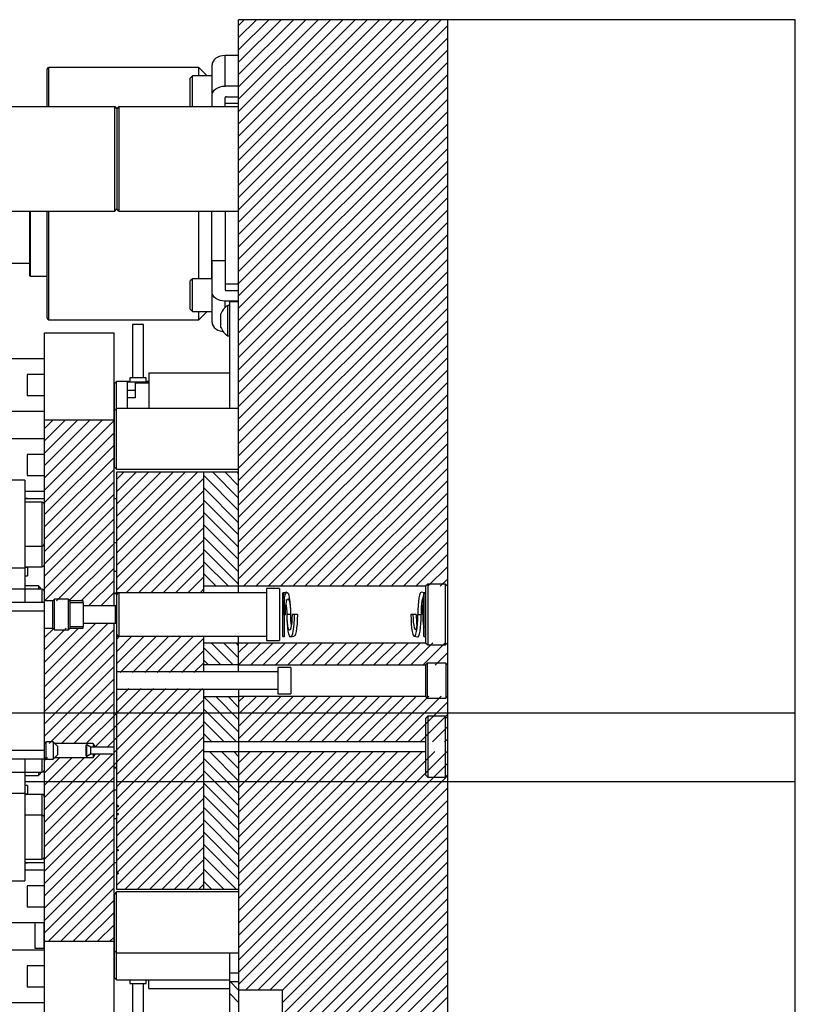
# Model space of a CAD drawing. Header units: inches. Extents: x 1772 to 2706, y -534 to -52.
# Tile 113 of 256: x 1961 to 1973, y -503 to -488. Entities that reach past the tile are written whole.
import ezdxf

# ---------------------------------------------------------------- set-up
doc = ezdxf.new("R2010")
doc.units = ezdxf.units.IN
doc.header["$LTSCALE"] = 0.5
doc.header["$MEASUREMENT"] = 0
doc.layers.add('SID-M-F', color=202, linetype='Continuous')
doc.layers.add('SID-M-S', color=105, linetype='Continuous')

msp = doc.modelspace()

# ---------------------------------------------------------------- linework, layer by layer
at = {"layer": 'SID-M-F', "linetype": 'Continuous'}
for p, q in [((1964.5985, -488.4325), (1964.67997, -488.35102)), ((1964.5985, -488.60927), (1964.85675, -488.35102)), ((1964.5985, -488.78605), (1965.03353, -488.35102)), ((1964.5985, -488.96283), (1965.2103, -488.35102)), ((1964.5985, -489.1396), (1965.38708, -488.35102)), ((1964.5985, -489.31638), (1965.56386, -488.35102)), ((1964.5985, -489.49316), (1965.74063, -488.35102)), ((1964.5985, -489.66993), (1965.91741, -488.35102)), ((1964.5985, -489.84671), (1966.09419, -488.35102)), ((1964.5985, -490.02349), (1966.27096, -488.35102)), ((1964.5985, -490.20026), (1966.44774, -488.35102)), ((1964.5985, -490.37704), (1966.62452, -488.35102)), ((1964.5985, -490.55382), (1966.80129, -488.35102)), ((1964.5985, -490.73059), (1966.97807, -488.35102)), ((1964.5985, -490.90737), (1967.15485, -488.35102)), ((1964.5985, -491.08415), (1967.33162, -488.35102)), ((1964.5985, -491.26092), (1967.5084, -488.35102)), ((1964.5985, -491.4377), (1967.5985, -488.4377)), ((1964.5985, -491.61448), (1967.5985, -488.61448)), ((1964.5985, -491.79125), (1967.5985, -488.79125)), ((1964.5985, -491.96803), (1967.5985, -488.96803)), ((1964.5985, -492.14481), (1967.5985, -489.14481)), ((1964.5985, -492.32158), (1967.5985, -489.32158)), ((1964.5985, -492.49836), (1967.5985, -489.49836)), ((1964.5985, -492.67514), (1967.5985, -489.67514)), ((1964.5985, -492.85191), (1967.5985, -489.85191)), ((1964.5985, -493.02869), (1967.5985, -490.02869)), ((1964.5985, -493.20547), (1967.5985, -490.20547)), ((1964.5985, -493.38224), (1967.5985, -490.38224)), ((1964.5985, -493.55902), (1967.5985, -490.55902)), ((1964.5985, -493.7358), (1967.5985, -490.7358)), ((1964.5985, -493.91257), (1967.5985, -490.91257)), ((1964.5985, -494.08935), (1967.5985, -491.08935)), ((1964.5985, -494.26613), (1967.5985, -491.26613)), ((1964.5985, -494.4429), (1967.5985, -491.4429)), ((1964.5985, -494.61968), (1967.5985, -491.61968)), ((1964.5985, -494.79646), (1967.5985, -491.79646)), ((1964.5985, -494.97323), (1967.5985, -491.97323)), ((1964.5985, -495.15001), (1967.5985, -492.15001)), ((1964.5985, -495.32679), (1967.5985, -492.32679)), ((1964.5985, -495.50356), (1967.5985, -492.50356)), ((1964.5985, -495.68034), (1967.5985, -492.68034)), ((1964.5985, -495.85712), (1967.5985, -492.85712)), ((1964.5985, -496.03389), (1967.5985, -493.03389)), ((1964.5985, -496.21067), (1967.5985, -493.21067)), ((1964.5985, -496.38745), (1967.5985, -493.38745)), ((1964.66795, -496.49477), (1967.5985, -493.56422)), ((1964.84473, -496.49477), (1967.5985, -493.741)), ((1965.0215, -496.49477), (1967.5985, -493.91778)), ((1961.8085, -494.2277), (1961.93518, -494.10102)), ((1961.8085, -494.40448), (1962.11195, -494.10102)), ((1961.8085, -494.58125), (1962.28873, -494.10102)), ((1961.8085, -494.75803), (1962.46551, -494.10102)), ((1961.8085, -494.93481), (1962.64228, -494.10102)), ((1961.8085, -495.11158), (1962.8085, -494.11158)), ((1965.19828, -496.49477), (1967.5985, -494.09455)), ((1961.8085, -495.28836), (1962.8085, -494.28836)), ((1965.37506, -496.49477), (1967.5985, -494.27133)), ((1961.8085, -495.46514), (1962.8085, -494.46514)), ((1965.55183, -496.49477), (1967.5985, -494.44811)), ((1965.72861, -496.49477), (1967.5985, -494.62488)), ((1961.8085, -495.64191), (1962.8085, -494.64191)), ((1961.8085, -495.81869), (1962.8085, -494.81869)), ((1962.8485, -494.95547), (1962.95294, -494.85102)), ((1962.8485, -495.13224), (1963.12972, -494.85102)), ((1962.8485, -495.30902), (1963.3065, -494.85102)), ((1962.8485, -495.4858), (1963.48327, -494.85102)), ((1962.8485, -495.66257), (1963.66005, -494.85102)), ((1962.8485, -495.83935), (1963.83683, -494.85102)), ((1962.8485, -496.01613), (1964.0136, -494.85102)), ((1964.5985, -495.40399), (1964.0985, -494.90399)), ((1964.5985, -495.22721), (1964.22231, -494.85102)), ((1964.5985, -495.05044), (1964.39908, -494.85102)), ((1964.5985, -494.87366), (1964.57586, -494.85102)), ((1965.90539, -496.49477), (1967.5985, -494.80166)), ((1961.8085, -495.99547), (1962.8085, -494.99547)), ((1962.8485, -496.1929), (1964.0985, -494.9429)), ((1966.08216, -496.49477), (1967.5985, -494.97844)), ((1961.8085, -496.17224), (1962.8085, -495.17224)), ((1962.8485, -496.36968), (1964.0985, -495.11968)), ((1964.5985, -495.58077), (1964.0985, -495.08077)), ((1966.25894, -496.49477), (1967.5985, -495.15521)), ((1962.8485, -496.54646), (1964.0985, -495.29646)), ((1964.5985, -495.75754), (1964.0985, -495.25754)), ((1966.43572, -496.49477), (1967.5985, -495.33199)), ((1961.8085, -496.34902), (1962.8085, -495.34902)), ((1962.98321, -496.58852), (1964.0985, -495.47323)), ((1964.5985, -495.93432), (1964.0985, -495.43432)), ((1961.8085, -496.5258), (1962.8085, -495.5258)), ((1964.5985, -496.1111), (1964.0985, -495.6111)), ((1966.61249, -496.49477), (1967.5985, -495.50877)), ((1961.8085, -496.70257), (1962.8085, -495.70257)), ((1963.15999, -496.58852), (1964.0985, -495.65001)), ((1966.78927, -496.49477), (1967.5985, -495.68554)), ((1961.98213, -496.70572), (1962.8085, -495.87935)), ((1963.33676, -496.58852), (1964.0985, -495.82679)), ((1964.5985, -496.28787), (1964.0985, -495.78787)), ((1966.96605, -496.49477), (1967.5985, -495.86232)), ((1963.51354, -496.58852), (1964.0985, -496.00356)), ((1964.5985, -496.46465), (1964.0985, -495.96465)), ((1967.14282, -496.49477), (1967.5985, -496.0391)), ((1962.1589, -496.70572), (1962.8085, -496.05613)), ((1963.69032, -496.58852), (1964.0985, -496.18034)), ((1964.45184, -496.49477), (1964.0985, -496.14143)), ((1962.33568, -496.70572), (1962.8085, -496.2329)), ((1964.27507, -496.49477), (1964.0985, -496.3182)), ((1967.3196, -496.49477), (1967.5985, -496.21587)), ((1962.44216, -496.77602), (1962.8085, -496.40968)), ((1963.86709, -496.58852), (1964.0985, -496.35712)), ((1967.49638, -496.49477), (1967.5985, -496.39265)), ((1962.61893, -496.77602), (1962.8085, -496.58646)), ((1964.04387, -496.58852), (1964.0985, -496.53389)), ((1962.79571, -496.77602), (1962.8085, -496.76323)), ((1961.8085, -497.76323), (1962.54571, -497.02602)), ((1961.8085, -497.94001), (1962.72249, -497.02602)), ((1962.3665, -497.02846), (1962.36893, -497.02602)), ((1961.8085, -497.2329), (1961.94508, -497.09632)), ((1961.8085, -497.40968), (1962.12186, -497.09632)), ((1961.8085, -497.58646), (1962.29863, -497.09632)), ((1961.8085, -498.11679), (1962.8085, -497.11679)), ((1961.8085, -498.29356), (1962.8085, -497.29356)), ((1962.8485, -497.25356), (1962.88854, -497.21352)), ((1962.8485, -497.43034), (1963.06532, -497.21352)), ((1962.8485, -497.60712), (1963.24209, -497.21352)), ((1962.89593, -497.73646), (1963.41887, -497.21352)), ((1963.07271, -497.73646), (1963.59565, -497.21352)), ((1963.24949, -497.73646), (1963.77242, -497.21352)), ((1963.42626, -497.73646), (1963.9492, -497.21352)), ((1963.60304, -497.73646), (1964.0985, -497.241)), ((1964.51845, -497.62204), (1964.20368, -497.30727)), ((1964.5985, -497.52531), (1964.38046, -497.30727)), ((1964.5985, -497.34854), (1964.55724, -497.30727)), ((1964.5985, -497.44811), (1964.73933, -497.30727)), ((1964.5985, -497.62488), (1964.91611, -497.30727)), ((1964.7701, -497.63006), (1965.09289, -497.30727)), ((1964.94688, -497.63006), (1965.26966, -497.30727)), ((1965.12365, -497.63006), (1965.44644, -497.30727)), ((1965.30043, -497.63006), (1965.62322, -497.30727)), ((1965.47721, -497.63006), (1965.79999, -497.30727)), ((1965.65398, -497.63006), (1965.97677, -497.30727)), ((1965.83076, -497.63006), (1966.15355, -497.30727)), ((1966.00754, -497.63006), (1966.33032, -497.30727)), ((1966.18431, -497.63006), (1966.5071, -497.30727)), ((1966.36109, -497.63006), (1966.68388, -497.30727)), ((1966.53787, -497.63006), (1966.86065, -497.30727)), ((1966.71464, -497.63006), (1967.03743, -497.30727)), ((1966.89142, -497.63006), (1967.21421, -497.30727)), ((1967.0682, -497.63006), (1967.39098, -497.30727)), ((1967.24497, -497.63006), (1967.56776, -497.30727)), ((1963.77982, -497.73646), (1964.0985, -497.41778)), ((1964.34168, -497.62204), (1964.0985, -497.37887)), ((1967.42175, -497.63006), (1967.5985, -497.45331)), ((1961.8085, -498.47034), (1962.8085, -497.47034)), ((1963.9566, -497.73646), (1964.0985, -497.59455)), ((1964.1649, -497.62204), (1964.0985, -497.55564)), ((1961.8085, -498.64712), (1962.8085, -497.64712)), ((1961.87687, -498.75552), (1962.8085, -497.82389)), ((1961.8085, -500.06133), (1963.90424, -497.96559)), ((1962.05365, -498.75552), (1962.8085, -498.00067)), ((1962.53613, -498.80337), (1963.37391, -497.96559)), ((1962.70725, -498.80902), (1963.55069, -497.96559)), ((1962.8085, -498.88455), (1963.72747, -497.96559)), ((1962.8485, -499.19811), (1964.08102, -497.96559)), ((1962.8485, -498.13745), (1963.02036, -497.96559)), ((1962.8485, -498.31422), (1963.19714, -497.96559)), ((1962.8485, -499.37488), (1964.0985, -498.12488)), ((1964.5985, -498.58597), (1964.0985, -498.08597)), ((1964.5985, -498.4092), (1964.26931, -498.08)), ((1964.5985, -498.23242), (1964.44608, -498.08)), ((1964.5985, -498.33199), (1964.8585, -498.07199)), ((1964.5985, -498.50877), (1965.03528, -498.07199)), ((1964.5985, -498.68554), (1965.21206, -498.07199)), ((1964.5985, -498.15521), (1964.68173, -498.07199)), ((1964.73078, -498.73004), (1965.38883, -498.07199)), ((1964.90756, -498.73004), (1965.56561, -498.07199)), ((1965.08434, -498.73004), (1965.74239, -498.07199)), ((1965.26111, -498.73004), (1965.91916, -498.07199)), ((1965.43789, -498.73004), (1966.09594, -498.07199)), ((1965.61467, -498.73004), (1966.27272, -498.07199)), ((1965.79144, -498.73004), (1966.44949, -498.07199)), ((1965.96822, -498.73004), (1966.62627, -498.07199)), ((1966.145, -498.73004), (1966.80305, -498.07199)), ((1966.32177, -498.73004), (1966.97982, -498.07199)), ((1966.49855, -498.73004), (1967.1566, -498.07199)), ((1966.67533, -498.73004), (1967.33338, -498.07199)), ((1966.8521, -498.73004), (1967.51015, -498.07199)), ((1967.02888, -498.73004), (1967.5985, -498.16042)), ((1962.23042, -498.75552), (1962.8085, -498.17745)), ((1962.8485, -499.55166), (1964.0985, -498.30166)), ((1964.56579, -498.73004), (1964.0985, -498.26275)), ((1962.4072, -498.75552), (1962.8462, -498.31653)), ((1964.38901, -498.73004), (1964.0985, -498.43953)), ((1967.20566, -498.73004), (1967.5985, -498.33719)), ((1962.8485, -499.72844), (1964.0985, -498.47844)), ((1967.38243, -498.73004), (1967.5985, -498.51397)), ((1962.8485, -499.90521), (1964.0985, -498.65521)), ((1964.21223, -498.73004), (1964.0985, -498.6163)), ((1967.55921, -498.73004), (1967.5985, -498.69075)), ((1962.8485, -500.08199), (1964.0985, -498.83199)), ((1961.8085, -499.70778), (1962.61325, -498.90302)), ((1961.8085, -499.88455), (1962.79003, -498.90302)), ((1961.8085, -499.00067), (1961.85265, -498.95652)), ((1961.8085, -499.17745), (1962.02942, -498.95652)), ((1961.8085, -499.35422), (1962.2062, -498.95652)), ((1961.8085, -499.531), (1962.38298, -498.95652)), ((1962.8485, -500.25877), (1964.0985, -499.00877)), ((1964.5985, -499.46986), (1964.0985, -498.96986)), ((1964.5985, -499.29308), (1964.17743, -498.87201)), ((1964.5985, -499.1163), (1964.35421, -498.87201)), ((1964.5985, -498.93953), (1964.53098, -498.87201)), ((1964.5985, -499.0391), (1964.76559, -498.87201)), ((1964.5985, -499.21587), (1964.94236, -498.87201)), ((1964.5985, -499.39265), (1965.11914, -498.87201)), ((1964.5985, -499.56943), (1965.29592, -498.87201)), ((1964.5985, -499.7462), (1965.47269, -498.87201)), ((1964.5985, -499.92298), (1965.64947, -498.87201)), ((1964.5985, -500.09976), (1965.82625, -498.87201)), ((1964.5985, -500.45331), (1966.1798, -498.87201)), ((1964.5985, -500.63009), (1966.35658, -498.87201)), ((1964.5985, -500.80686), (1966.53335, -498.87201)), ((1964.5985, -500.98364), (1966.71013, -498.87201)), ((1964.5985, -501.16042), (1966.88691, -498.87201)), ((1964.5985, -501.33719), (1967.06368, -498.87201)), ((1964.5985, -501.51397), (1967.24046, -498.87201)), ((1964.5985, -501.69075), (1967.41724, -498.87201)), ((1964.5985, -501.86752), (1967.59402, -498.87201)), ((1965.57525, -499.29978), (1966.00302, -498.87201)), ((1964.5985, -499.64663), (1964.0985, -499.14663)), ((1964.5985, -502.0443), (1967.5985, -499.0443)), ((1961.8085, -500.23811), (1962.8085, -499.23811)), ((1962.8485, -500.43554), (1964.0985, -499.18554)), ((1964.5985, -502.22108), (1967.5985, -499.22108)), ((1961.8085, -500.41488), (1962.8085, -499.41488)), ((1962.8485, -500.61232), (1964.0985, -499.36232)), ((1964.5985, -499.82341), (1964.0985, -499.32341)), ((1964.5985, -500.27653), (1965.57525, -499.29978)), ((1964.69533, -502.30102), (1967.5985, -499.39785)), ((1962.8485, -500.7891), (1964.0985, -499.5391)), ((1964.5985, -500.00019), (1964.0985, -499.50019)), ((1964.87211, -502.30102), (1967.5985, -499.57463)), ((1961.8085, -500.59166), (1962.8085, -499.59166)), ((1962.96335, -500.85102), (1964.0985, -499.71587)), ((1964.5985, -500.17696), (1964.0985, -499.67696)), ((1961.8085, -500.76844), (1962.8085, -499.76844)), ((1964.5985, -500.35374), (1964.0985, -499.85374)), ((1965.04888, -502.30102), (1967.5985, -499.75141)), ((1961.8085, -500.94521), (1962.8085, -499.94521)), ((1963.14013, -500.85102), (1964.0985, -499.89265)), ((1965.2235, -502.30318), (1967.5985, -499.92818)), ((1961.8085, -501.12199), (1962.8085, -500.12199)), ((1963.3169, -500.85102), (1964.0985, -500.06943)), ((1964.5985, -500.53052), (1964.0985, -500.03052)), ((1965.2235, -502.47996), (1967.5985, -500.10496)), ((1963.49368, -500.85102), (1964.0985, -500.2462)), ((1964.5985, -500.70729), (1964.0985, -500.20729)), ((1965.2235, -502.65674), (1967.5985, -500.28174)), ((1961.8085, -501.29877), (1962.8085, -500.29877)), ((1963.67046, -500.85102), (1964.0985, -500.42298)), ((1964.56545, -500.85102), (1964.0985, -500.38407)), ((1961.8085, -501.47554), (1962.8085, -500.47554)), ((1964.38868, -500.85102), (1964.0985, -500.56085)), ((1964.5985, -503.45851), (1967.5985, -500.45851)), ((1961.8598, -501.60102), (1962.8085, -500.65232)), ((1963.84723, -500.85102), (1964.0985, -500.59976)), ((1964.5985, -503.63529), (1967.5985, -500.63529)), ((1962.03657, -501.60102), (1962.8085, -500.8291)), ((1964.02401, -500.85102), (1964.0985, -500.77653)), ((1964.2119, -500.85102), (1964.0985, -500.73762)), ((1964.5985, -503.81207), (1967.5985, -500.81207)), ((1964.5985, -503.98884), (1967.5985, -500.98884)), ((1962.21335, -501.60102), (1962.8085, -501.00587)), ((1962.39013, -501.60102), (1962.8085, -501.18265)), ((1964.5985, -504.16562), (1967.5985, -501.16562)), ((1962.5669, -501.60102), (1962.8085, -501.35943)), ((1964.5985, -504.3424), (1967.5985, -501.3424)), ((1962.74368, -501.60102), (1962.8085, -501.5362)), ((1964.5985, -504.51917), (1967.5985, -501.51917)), ((1964.5985, -504.69595), (1967.5985, -501.69595)), ((1964.5985, -504.87273), (1967.5985, -501.87273)), ((1964.5985, -505.0495), (1967.5985, -502.0495)), ((1964.5985, -502.29828), (1964.47624, -502.17602)), ((1964.5985, -505.22628), (1967.5985, -502.22628)), ((1964.5985, -502.47506), (1964.4735, -502.35006)), ((1964.5985, -505.40306), (1967.5985, -502.40306))]:
    msp.add_line(p, q, dxfattribs=at)
at = {"layer": 'SID-M-S'}
for p, q in [((1964.5985, -496.58852), (1964.5985, -488.35102)), ((1972.5985, -488.35102), (1964.5985, -488.35102)), ((1967.5985, -488.35102), (1967.5985, -507.35102)), ((1972.5985, -507.35102), (1972.5985, -488.35102)), ((1964.23089, -488.94973), (1964.22013, -488.9748)), ((1964.24835, -488.92663), (1964.23089, -488.94973)), ((1964.27186, -488.90638), (1964.24835, -488.92663)), ((1964.3005, -488.88976), (1964.27186, -488.90638)), ((1964.33317, -488.87741), (1964.3005, -488.88976)), ((1964.36863, -488.8698), (1964.33317, -488.87741)), ((1964.4055, -488.86723), (1964.36863, -488.8698)), ((1964.4055, -489.30564), (1964.4055, -488.86723)), ((1964.5985, -488.86723), (1964.4055, -488.86723)), ((1961.8485, -489.60102), (1961.8485, -489.05852)), ((1964.025, -489.03852), (1961.8685, -489.03852)), ((1961.8685, -489.60102), (1961.8685, -489.03852)), ((1964.14472, -489.15824), (1964.025, -489.03852)), ((1964.025, -489.15824), (1964.025, -489.03852)), ((1964.22013, -488.9748), (1964.2165, -489.00088)), ((1964.2165, -489.60102), (1964.2165, -489.00088)), ((1963.93525, -489.15824), (1963.904, -489.18949)), ((1963.904, -489.59574), (1963.904, -489.18949)), ((1964.2165, -489.15824), (1963.93525, -489.15824)), ((1963.93525, -489.60102), (1963.93525, -489.15824)), ((1964.22013, -489.41321), (1964.23089, -489.38814)), ((1964.23089, -489.38814), (1964.24835, -489.36503)), ((1964.24835, -489.36503), (1964.27186, -489.34478)), ((1964.27186, -489.34478), (1964.3005, -489.32816)), ((1964.3005, -489.32816), (1964.33317, -489.31581)), ((1964.33317, -489.31581), (1964.36863, -489.30821)), ((1964.36863, -489.30821), (1964.4055, -489.30564)), ((1964.5985, -489.30564), (1964.4055, -489.30564)), ((1964.2165, -489.43928), (1964.22013, -489.41321)), ((1964.4055, -489.60102), (1964.4055, -489.47004)), ((1964.423, -489.45767), (1964.5985, -489.45767)), ((1959.8585, -489.60102), (1962.8185, -489.60102)), ((1962.8185, -491.10102), (1962.8185, -489.60102)), ((1962.8185, -489.60102), (1962.8485, -489.63102)), ((1962.8785, -489.60102), (1962.8485, -489.63102)), ((1962.8485, -489.63102), (1962.8485, -491.07102)), ((1962.8785, -489.60102), (1962.8785, -491.10102)), ((1962.8785, -489.60102), (1964.5985, -489.60102)), ((1963.904, -489.59574), (1963.90928, -489.60102)), ((1964.4055, -489.54886), (1964.5985, -489.54886)), ((1962.8185, -491.10102), (1962.8485, -491.07102)), ((1962.8785, -491.10102), (1962.8485, -491.07102)), ((1959.8585, -491.10102), (1962.8185, -491.10102)), ((1961.5985, -492.03065), (1961.5985, -491.10102)), ((1961.60637, -492.03852), (1961.60637, -491.10102)), ((1961.8485, -492.64352), (1961.8485, -491.10102)), ((1961.8685, -492.66352), (1961.8685, -491.10102)), ((1962.8785, -491.10102), (1964.5985, -491.10102)), ((1964.025, -492.07505), (1964.025, -491.10102)), ((1964.2125, -492.07505), (1964.2125, -491.10102)), ((1964.4055, -491.10102), (1964.4055, -492.232)), ((1960.523, -491.85102), (1961.5985, -491.85102)), ((1964.4055, -491.81678), (1964.2165, -491.81678)), ((1964.2165, -492.70117), (1964.2165, -491.81678)), ((1961.60637, -492.03852), (1961.8485, -492.03852)), ((1963.93525, -492.07505), (1963.904, -492.1063)), ((1964.2165, -492.07505), (1963.93525, -492.07505)), ((1963.93525, -492.5438), (1963.93525, -492.07505)), ((1963.904, -492.51255), (1963.904, -492.1063)), ((1964.5985, -492.15318), (1964.4055, -492.15318)), ((1964.22013, -492.28883), (1964.2165, -492.26276)), ((1964.23089, -492.3139), (1964.22013, -492.28883)), ((1964.24835, -492.33701), (1964.23089, -492.3139)), ((1964.27186, -492.35726), (1964.24835, -492.33701)), ((1964.3005, -492.37388), (1964.27186, -492.35726)), ((1964.423, -492.24438), (1964.5985, -492.24438)), ((1964.33317, -492.38623), (1964.3005, -492.37388)), ((1964.36863, -492.39384), (1964.33317, -492.38623)), ((1964.4055, -492.3964), (1964.36863, -492.39384)), ((1964.5985, -492.3964), (1964.4055, -492.3964)), ((1964.4055, -492.48661), (1964.4055, -492.3964)), ((1964.4735, -492.45752), (1964.4425, -492.45752)), ((1964.4425, -492.89452), (1964.4425, -492.45752)), ((1964.4735, -493.93852), (1964.4735, -492.40102)), ((1964.4735, -492.40102), (1964.5985, -492.40102)), ((1963.904, -492.51255), (1963.93525, -492.5438)), ((1963.93525, -492.5438), (1964.2165, -492.5438)), ((1964.025, -492.66352), (1964.14472, -492.5438)), ((1964.025, -492.66352), (1964.025, -492.5438)), ((1964.3415, -492.77352), (1964.3415, -492.57852)), ((1961.8685, -492.66352), (1964.025, -492.66352)), ((1963.07328, -492.72994), (1963.07328, -493.49886)), ((1963.23076, -492.72994), (1963.07328, -492.72994)), ((1963.23076, -493.49886), (1963.23076, -492.72994)), ((1964.2165, -492.70117), (1964.22013, -492.72724)), ((1964.22013, -492.72724), (1964.23089, -492.75231)), ((1964.23089, -492.75231), (1964.24835, -492.77541)), ((1964.24835, -492.77541), (1964.27186, -492.79567)), ((1961.8085, -502.85102), (1961.8085, -492.85102)), ((1961.8085, -492.85102), (1962.8085, -492.85102)), ((1962.8085, -496.77602), (1962.8085, -492.85102)), ((1964.27186, -492.79567), (1964.3005, -492.81229)), ((1964.3005, -492.81229), (1964.33317, -492.82464)), ((1964.33317, -492.82464), (1964.36863, -492.83224)), ((1964.36863, -492.83224), (1964.37628, -492.8332)), ((1964.4425, -492.89452), (1964.4735, -492.89452)), ((1961.8085, -493.22602), (1959.8285, -493.22602)), ((1961.8085, -493.45115), (1961.5585, -493.45115)), ((1961.5585, -493.45115), (1961.5585, -493.75089)), ((1963.3095, -493.42602), (1963.3095, -493.93852)), ((1963.3095, -493.42602), (1964.4735, -493.42602)), ((1962.8435, -493.55102), (1962.8135, -493.58102)), ((1962.8135, -494.78352), (1962.8135, -493.58102)), ((1963.03391, -493.55102), (1962.8435, -493.55102)), ((1962.8435, -494.81352), (1962.8435, -493.55102)), ((1962.99454, -493.55791), (1962.99454, -493.93852)), ((1962.99454, -493.55791), (1963.3095, -493.55791)), ((1963.03391, -493.49886), (1963.03391, -493.55791)), ((1963.27013, -493.49886), (1963.03391, -493.49886)), ((1963.11265, -493.55791), (1963.11265, -493.78626)), ((1963.3095, -493.5776), (1963.11265, -493.5776)), ((1963.27013, -493.55791), (1963.27013, -493.49886)), ((1963.3095, -493.55102), (1963.27013, -493.55102)), ((1961.5585, -493.75089), (1961.8085, -493.75089)), ((1962.99454, -493.67602), (1963.11265, -493.67602)), ((1963.11265, -493.78626), (1962.99454, -493.78626)), ((1959.8285, -493.97602), (1961.8085, -493.97602)), ((1962.8435, -493.93852), (1962.8135, -493.96852)), ((1964.5985, -493.93852), (1962.8435, -493.93852)), ((1961.8085, -494.10102), (1962.8085, -494.10102)), ((1961.8085, -494.37602), (1961.3285, -494.37602)), ((1961.8085, -494.60115), (1961.5585, -494.60115)), ((1961.5585, -494.60115), (1961.5585, -494.90089)), ((1961.5585, -494.90089), (1961.8085, -494.90089)), ((1962.8135, -494.78352), (1962.8435, -494.81352)), ((1962.8435, -494.81352), (1964.5985, -494.81352)), ((1962.8485, -494.85102), (1964.5985, -494.85102)), ((1962.8485, -500.85102), (1962.8485, -494.85102)), ((1962.99454, -494.81352), (1962.99454, -494.81775)), ((1963.3095, -494.81775), (1962.99454, -494.81775)), ((1963.3095, -494.81775), (1963.3095, -494.81352)), ((1964.0985, -496.58852), (1964.0985, -494.85102)), ((1961.52551, -494.9711), (1961.3285, -494.9711)), ((1961.52551, -494.9711), (1961.52551, -496.72602)), ((1961.52551, -495.12602), (1961.8085, -495.12602)), ((1961.56488, -495.2339), (1961.52551, -495.2339)), ((1961.8085, -495.23852), (1961.52551, -495.23852)), ((1961.76913, -495.28606), (1961.52551, -495.28606)), ((1961.56488, -495.2339), (1961.56488, -495.23852)), ((1961.76913, -495.28606), (1961.76913, -496.21598)), ((1962.8485, -495.23852), (1962.8085, -495.23852)), ((1962.8085, -495.86352), (1962.8485, -495.86352)), ((1961.52551, -495.91598), (1961.76913, -495.91598)), ((1961.3285, -496.23094), (1961.52551, -496.23094)), ((1961.52551, -496.21598), (1961.76913, -496.21598)), ((1961.52551, -496.21815), (1961.56488, -496.21815)), ((1961.56488, -496.21598), (1961.56488, -496.34315)), ((1962.8485, -496.28102), (1962.8085, -496.28102)), ((1961.52551, -496.34315), (1961.56488, -496.34315)), ((1967.31725, -496.46352), (1967.286, -496.49477)), ((1967.56725, -496.46352), (1967.31725, -496.46352)), ((1967.31725, -496.46352), (1967.31725, -497.33852)), ((1967.5985, -496.49477), (1967.56725, -496.46352)), ((1967.56725, -496.46352), (1967.56725, -497.33852)), ((1961.3285, -496.53094), (1961.52551, -496.53094)), ((1961.7235, -496.48852), (1961.52551, -496.48852)), ((1961.76913, -496.53606), (1961.52551, -496.53606)), ((1961.7485, -496.51352), (1961.7235, -496.48852)), ((1961.7235, -496.48852), (1961.7235, -496.53606)), ((1961.7485, -496.51352), (1961.7485, -496.53606)), ((1961.76913, -496.53606), (1961.76913, -496.72602)), ((1962.8085, -496.59102), (1962.8485, -496.59102)), ((1962.8085, -496.60102), (1962.8485, -496.60102)), ((1964.9985, -496.58852), (1962.8485, -496.58852)), ((1962.8785, -496.58852), (1962.8785, -497.21352)), ((1967.286, -496.49477), (1964.0985, -496.49477)), ((1965.1865, -496.52602), (1964.9985, -496.52602)), ((1964.9985, -496.52602), (1964.9985, -497.27602)), ((1965.1865, -496.52602), (1965.1865, -497.27602)), ((1965.25088, -496.58705), (1965.2335, -496.58705)), ((1965.2335, -497.215), (1965.2335, -496.58705)), ((1965.29127, -496.58049), (1965.25072, -496.58707)), ((1965.26722, -496.62334), (1965.2769, -496.59608)), ((1965.2769, -496.59608), (1965.28727, -496.58214)), ((1965.28727, -496.58214), (1965.29788, -496.58214)), ((1965.29788, -496.58214), (1965.30825, -496.59608)), ((1965.30825, -496.59608), (1965.31793, -496.62334)), ((1967.20836, -496.59608), (1967.19867, -496.62334)), ((1967.21873, -496.58214), (1967.20836, -496.59608)), ((1967.22533, -496.58049), (1967.21873, -496.58214)), ((1967.26572, -496.58705), (1967.22533, -496.58049)), ((1967.25871, -497.215), (1967.25871, -496.59892)), ((1967.28311, -496.58705), (1967.26556, -496.58705)), ((1967.28311, -497.215), (1967.28311, -496.58705)), ((1967.286, -496.49477), (1967.286, -497.30727)), ((1961.8085, -496.72602), (1961.3285, -496.72602)), ((1961.9285, -496.70572), (1961.8085, -496.70572)), ((1961.95195, -496.68227), (1961.9285, -496.70572)), ((1961.9285, -497.09632), (1961.9285, -496.70572)), ((1962.15505, -496.68227), (1961.95195, -496.68227)), ((1961.95195, -497.11977), (1961.95195, -496.68227)), ((1962.1785, -496.70572), (1962.15505, -496.68227)), ((1962.15505, -497.11977), (1962.15505, -496.68227)), ((1962.3665, -496.70572), (1962.1785, -496.70572)), ((1962.1785, -497.09632), (1962.1785, -496.70572)), ((1962.367, -496.73102), (1962.179, -496.73102)), ((1962.179, -497.07102), (1962.179, -496.73102)), ((1962.3665, -496.73102), (1962.3665, -496.70572)), ((1962.367, -497.07102), (1962.367, -496.73102)), ((1965.24624, -496.77061), (1965.25154, -496.71256)), ((1965.25154, -496.71256), (1965.25864, -496.66274)), ((1965.2579, -497.215), (1965.2579, -496.68286)), ((1965.25864, -496.66274), (1965.26722, -496.62334)), ((1965.2763, -496.78755), (1965.28201, -496.74054)), ((1965.28201, -496.74054), (1965.28944, -496.70448)), ((1965.28944, -496.70448), (1965.2981, -496.68181)), ((1965.2981, -496.68181), (1965.30739, -496.67407)), ((1965.30739, -496.67407), (1965.31668, -496.68181)), ((1965.31668, -496.68181), (1965.32534, -496.70448)), ((1965.31793, -496.62334), (1965.32651, -496.66274)), ((1965.32534, -496.70448), (1965.33278, -496.74054)), ((1965.32651, -496.66274), (1965.3336, -496.71256)), ((1965.33278, -496.74054), (1965.33848, -496.78755)), ((1965.3336, -496.71256), (1965.33891, -496.77061)), ((1967.183, -496.71256), (1967.1777, -496.77061)), ((1967.19009, -496.66274), (1967.183, -496.71256)), ((1967.19867, -496.62334), (1967.19009, -496.66274)), ((1967.23296, -496.74177), (1967.22836, -496.77546)), ((1967.23853, -496.71463), (1967.23296, -496.74177)), ((1967.24486, -496.69517), (1967.23853, -496.71463)), ((1967.25168, -496.68418), (1967.24486, -496.69517)), ((1967.25871, -496.68213), (1967.25168, -496.68418)), ((1961.8085, -496.85102), (1961.3285, -496.85102)), ((1962.829, -496.77602), (1962.367, -496.77602)), ((1962.8485, -496.77678), (1962.829, -496.77602)), ((1962.829, -497.02602), (1962.829, -496.77602)), ((1965.24186, -496.90102), (1965.24297, -496.83436)), ((1965.24297, -496.83436), (1965.24624, -496.77061)), ((1965.2715, -496.90102), (1965.27272, -496.84228)), ((1965.27272, -496.84228), (1965.2763, -496.78755)), ((1965.33848, -496.78755), (1965.34207, -496.84228)), ((1965.33891, -496.77061), (1965.34218, -496.83436)), ((1965.34207, -496.84228), (1965.34329, -496.90102)), ((1965.34218, -496.83436), (1965.34329, -496.90102)), ((1967.17442, -496.83436), (1967.17331, -496.90102)), ((1967.1777, -496.77061), (1967.17442, -496.83436)), ((1967.22282, -496.85676), (1967.22211, -496.90102)), ((1967.22494, -496.81433), (1967.22282, -496.85676)), ((1967.22836, -496.77546), (1967.22494, -496.81433)), ((1962.367, -497.02602), (1962.829, -497.02602)), ((1962.8085, -502.85102), (1962.8085, -497.02602)), ((1962.829, -497.02602), (1962.8485, -497.02526)), ((1965.2335, -496.90102), (1965.24358, -496.90102)), ((1965.2579, -496.90102), (1965.2715, -496.90102)), ((1965.34329, -496.90102), (1965.29449, -496.90102)), ((1965.2956, -496.96769), (1965.29449, -496.90102)), ((1965.29572, -496.95976), (1965.29449, -496.90102)), ((1965.29888, -497.03144), (1965.2956, -496.96769)), ((1965.2993, -497.0145), (1965.29572, -496.95976)), ((1965.30418, -497.08949), (1965.29888, -497.03144)), ((1965.30501, -497.0615), (1965.2993, -497.0145)), ((1965.36148, -497.0145), (1965.35578, -497.0615)), ((1965.36507, -496.95976), (1965.36148, -497.0145)), ((1965.36629, -496.90102), (1965.36507, -496.95976)), ((1965.44228, -496.90102), (1965.36629, -496.90102)), ((1965.39154, -497.03144), (1965.38624, -497.08949)), ((1965.39482, -496.96769), (1965.39154, -497.03144)), ((1965.39593, -496.90102), (1965.39482, -496.96769)), ((1965.44104, -496.97065), (1965.43738, -497.03679)), ((1965.44228, -496.90102), (1965.44104, -496.97065)), ((1967.15031, -496.90102), (1967.07432, -496.90102)), ((1967.07432, -496.90102), (1967.07556, -496.97065)), ((1967.07556, -496.97065), (1967.07922, -497.03679)), ((1967.10396, -496.90102), (1967.10514, -496.95776)), ((1967.10514, -496.95776), (1967.10861, -497.01064)), ((1967.10861, -497.01064), (1967.11412, -497.05604)), ((1967.16316, -497.05604), (1967.16867, -497.01064)), ((1967.16841, -497.03679), (1967.17207, -496.97065)), ((1967.16867, -497.01064), (1967.17213, -496.95776)), ((1967.17207, -496.97065), (1967.17331, -496.90102)), ((1967.17213, -496.95776), (1967.17331, -496.90102)), ((1967.17331, -496.90102), (1967.22211, -496.90102)), ((1967.21242, -497.08949), (1967.21773, -497.03144)), ((1967.21773, -497.03144), (1967.221, -496.96769)), ((1967.221, -496.96769), (1967.22211, -496.90102)), ((1967.24511, -496.90102), (1967.25871, -496.90102)), ((1961.8085, -497.09632), (1961.9285, -497.09632)), ((1961.9285, -497.09632), (1961.95195, -497.11977)), ((1961.95195, -497.11977), (1962.15505, -497.11977)), ((1962.15505, -497.11977), (1962.1785, -497.09632)), ((1962.1785, -497.09632), (1962.3665, -497.09632)), ((1962.179, -497.07102), (1962.367, -497.07102)), ((1962.3665, -497.09632), (1962.3665, -497.07102)), ((1965.31128, -497.1393), (1965.30418, -497.08949)), ((1965.31244, -497.09757), (1965.30501, -497.0615)), ((1965.31985, -497.1787), (1965.31128, -497.1393)), ((1965.3211, -497.12024), (1965.31244, -497.09757)), ((1965.33039, -497.12797), (1965.3211, -497.12024)), ((1965.33968, -497.12024), (1965.33039, -497.12797)), ((1965.34834, -497.09757), (1965.33968, -497.12024)), ((1965.35578, -497.0615), (1965.34834, -497.09757)), ((1965.37915, -497.1393), (1965.37057, -497.1787)), ((1965.38624, -497.08949), (1965.37915, -497.1393)), ((1965.42365, -497.14567), (1965.41426, -497.18295)), ((1965.43148, -497.09612), (1965.42365, -497.14567)), ((1965.43738, -497.03679), (1965.43148, -497.09612)), ((1967.07922, -497.03679), (1967.08512, -497.09612)), ((1967.08512, -497.09612), (1967.09296, -497.14567)), ((1967.09296, -497.14567), (1967.10234, -497.18295)), ((1967.11412, -497.05604), (1967.1213, -497.09088)), ((1967.1213, -497.09088), (1967.12966, -497.11278)), ((1967.12966, -497.11278), (1967.13864, -497.12025)), ((1967.13864, -497.12025), (1967.14761, -497.11278)), ((1967.14529, -497.18295), (1967.15468, -497.14567)), ((1967.14761, -497.11278), (1967.15597, -497.09088)), ((1967.15468, -497.14567), (1967.16251, -497.09612)), ((1967.15597, -497.09088), (1967.16316, -497.05604)), ((1967.16251, -497.09612), (1967.16841, -497.03679)), ((1967.19675, -497.1787), (1967.20533, -497.1393)), ((1967.20533, -497.1393), (1967.21242, -497.08949)), ((1962.8485, -497.21352), (1964.9985, -497.21352)), ((1964.0985, -497.72602), (1964.0985, -497.21352)), ((1964.0985, -497.30727), (1967.286, -497.30727)), ((1964.5985, -497.72602), (1964.5985, -497.21352)), ((1964.9985, -497.27602), (1965.1865, -497.27602)), ((1965.2335, -497.215), (1965.2579, -497.215)), ((1965.32954, -497.20597), (1965.31985, -497.1787)), ((1965.33991, -497.2199), (1965.32954, -497.20597)), ((1965.35051, -497.2199), (1965.33991, -497.2199)), ((1965.34651, -497.22155), (1965.39406, -497.21384)), ((1965.36088, -497.20597), (1965.35051, -497.2199)), ((1965.37057, -497.1787), (1965.36088, -497.20597)), ((1965.4038, -497.20609), (1965.39406, -497.21384)), ((1965.41426, -497.18295), (1965.4038, -497.20609)), ((1967.10234, -497.18295), (1967.1128, -497.20609)), ((1967.1128, -497.20609), (1967.12382, -497.21394)), ((1967.12255, -497.21384), (1967.17009, -497.22155)), ((1967.12382, -497.21394), (1967.13483, -497.20609)), ((1967.13483, -497.20609), (1967.14529, -497.18295)), ((1967.17009, -497.22155), (1967.17669, -497.2199)), ((1967.17669, -497.2199), (1967.18707, -497.20597)), ((1967.18707, -497.20597), (1967.19675, -497.1787)), ((1967.25871, -497.215), (1967.28311, -497.215)), ((1967.286, -497.30727), (1967.31725, -497.33852)), ((1967.56725, -497.33852), (1967.5985, -497.30727)), ((1967.31725, -497.33852), (1967.56725, -497.33852)), ((1965.1605, -497.72602), (1962.8485, -497.72602)), ((1964.5985, -497.62204), (1964.0985, -497.62204)), ((1967.286, -497.63006), (1964.5985, -497.63006)), ((1965.3485, -497.66352), (1965.1605, -497.66352)), ((1965.1605, -497.66352), (1965.1605, -498.03852)), ((1965.3485, -497.66352), (1965.3485, -498.03852)), ((1967.30945, -497.60102), (1967.286, -497.62447)), ((1967.286, -497.62447), (1967.286, -498.07757)), ((1967.57505, -497.60102), (1967.30945, -497.60102)), ((1967.30945, -497.60102), (1967.30945, -498.10102)), ((1967.5985, -497.62447), (1967.57505, -497.60102)), ((1967.57505, -497.60102), (1967.57505, -498.10102)), ((1962.8485, -497.97602), (1965.1605, -497.97602)), ((1964.0985, -500.85102), (1964.0985, -497.97602)), ((1964.5985, -497.97602), (1964.5985, -507.35102)), ((1964.0985, -498.08), (1964.5985, -498.08)), ((1964.5985, -498.07199), (1967.286, -498.07199)), ((1965.1605, -498.03852), (1965.3485, -498.03852)), ((1967.286, -498.07757), (1967.30945, -498.10102)), ((1967.30945, -498.10102), (1967.57505, -498.10102)), ((1967.57505, -498.10102), (1967.5985, -498.07757)), ((1972.5985, -498.31653), (1961.3285, -498.31653)), ((1967.31725, -498.36352), (1967.286, -498.39477)), ((1967.286, -498.39477), (1967.286, -499.20727)), ((1967.56725, -498.36352), (1967.31725, -498.36352)), ((1967.31725, -498.36352), (1967.31725, -499.23852)), ((1967.5985, -498.39477), (1967.56725, -498.36352)), ((1967.56725, -498.36352), (1967.56725, -499.23852)), ((1961.3285, -498.85102), (1961.8085, -498.85102)), ((1961.833, -498.73102), (1961.8085, -498.75552)), ((1961.9335, -498.73102), (1961.833, -498.73102)), ((1961.833, -498.98102), (1961.833, -498.73102)), ((1961.996, -498.79352), (1961.9335, -498.73102)), ((1961.9335, -498.73102), (1961.9335, -498.98102)), ((1962.5085, -498.75552), (1961.958, -498.75552)), ((1961.996, -498.79352), (1961.996, -498.91852)), ((1962.4085, -498.93205), (1962.4085, -498.77999)), ((1962.4736, -498.80952), (1962.41547, -498.77596)), ((1962.41547, -498.93608), (1962.41547, -498.77596)), ((1962.8085, -498.80952), (1962.4736, -498.80952)), ((1962.4736, -498.90252), (1962.4736, -498.80952)), ((1962.53939, -498.80902), (1962.5085, -498.75552)), ((1962.5085, -498.75552), (1962.5085, -498.80952)), ((1962.8085, -498.80902), (1962.53939, -498.80902)), ((1962.53939, -498.80902), (1962.53939, -498.80952)), ((1967.286, -498.73004), (1964.0985, -498.73004)), ((1961.3285, -498.97602), (1961.8085, -498.97602)), ((1961.52551, -498.97602), (1961.52551, -499.16598)), ((1961.76913, -498.97602), (1961.76913, -499.16598)), ((1961.8085, -498.95652), (1961.833, -498.98102)), ((1961.833, -498.98102), (1961.9335, -498.98102)), ((1961.9335, -498.98102), (1961.996, -498.91852)), ((1961.958, -498.95652), (1962.5085, -498.95652)), ((1962.41547, -498.93608), (1962.4736, -498.90252)), ((1962.4736, -498.90252), (1962.8085, -498.90252)), ((1962.5085, -498.90252), (1962.5085, -498.95652)), ((1962.5085, -498.95652), (1962.53939, -498.90302)), ((1962.53939, -498.90252), (1962.53939, -498.90302)), ((1962.53939, -498.90302), (1962.8085, -498.90302)), ((1964.0985, -498.87201), (1967.286, -498.87201)), ((1962.8485, -499.10102), (1962.8085, -499.10102)), ((1962.8485, -499.11102), (1962.8085, -499.11102)), ((1961.52551, -499.1711), (1961.3285, -499.1711)), ((1961.52551, -499.16598), (1961.76913, -499.16598)), ((1961.52551, -499.1711), (1961.52551, -500.73094)), ((1961.52551, -499.21352), (1961.7235, -499.21352)), ((1961.7235, -499.16598), (1961.7235, -499.21352)), ((1961.7235, -499.21352), (1961.7485, -499.18852)), ((1961.7485, -499.16598), (1961.7485, -499.18852)), ((1967.286, -499.20727), (1967.31725, -499.23852)), ((1967.31725, -499.23852), (1967.56725, -499.23852)), ((1967.56725, -499.23852), (1967.5985, -499.20727)), ((1961.52551, -499.29978), (1961.8085, -499.29978)), ((1961.56488, -499.3589), (1961.52551, -499.3589)), ((1961.56488, -499.3589), (1961.56488, -499.48606)), ((1961.8085, -499.29978), (1962.8085, -499.29978)), ((1962.8085, -499.42102), (1962.8485, -499.42102)), ((1962.8485, -499.29978), (1972.5985, -499.29978)), ((1961.52551, -499.4711), (1961.3285, -499.4711)), ((1961.56488, -499.4839), (1961.52551, -499.4839)), ((1961.76913, -499.48606), (1961.52551, -499.48606)), ((1961.76913, -499.48606), (1961.76913, -500.41598)), ((1962.8685, -499.6438), (1962.8485, -499.6438)), ((1962.8685, -499.66544), (1962.8485, -499.66544)), ((1962.8685, -499.6438), (1962.8685, -499.66544)), ((1961.76913, -499.78606), (1961.52551, -499.78606)), ((1962.8485, -499.83852), (1962.8085, -499.83852)), ((1962.8485, -499.76294), (1962.8685, -499.76294)), ((1962.8485, -499.77494), (1962.8685, -499.77494)), ((1962.8685, -499.76294), (1962.8685, -499.77494)), ((1962.8685, -500.28097), (1962.8485, -500.28097)), ((1962.8685, -500.28097), (1962.8685, -500.29794)), ((1961.52551, -500.41598), (1961.76913, -500.41598)), ((1962.8685, -500.29794), (1962.8485, -500.29794)), ((1961.52551, -500.46352), (1961.8085, -500.46352)), ((1961.52551, -500.46815), (1961.56488, -500.46815)), ((1961.56488, -500.46352), (1961.56488, -500.46815)), ((1962.8085, -500.46352), (1962.8485, -500.46352)), ((1961.8085, -500.57602), (1961.52551, -500.57602)), ((1962.8485, -500.61419), (1962.8685, -500.61419)), ((1962.8485, -500.62919), (1962.8685, -500.62919)), ((1962.8685, -500.61419), (1962.8685, -500.62919)), ((1961.3285, -500.73094), (1961.52551, -500.73094)), ((1961.8085, -500.80115), (1961.5585, -500.80115)), ((1961.5585, -500.80115), (1961.5585, -501.10089)), ((1964.5985, -500.85102), (1962.8485, -500.85102)), ((1962.8085, -500.95102), (1962.8135, -500.95102)), ((1962.8435, -500.88852), (1962.8135, -500.91852)), ((1962.8135, -502.12102), (1962.8135, -500.91852)), ((1964.5985, -500.88852), (1962.8435, -500.88852)), ((1962.8435, -502.15102), (1962.8435, -500.88852)), ((1962.99454, -500.88429), (1963.3095, -500.88429)), ((1962.99454, -500.88429), (1962.99454, -500.88852)), ((1963.3095, -500.88852), (1963.3095, -500.88429)), ((1961.5585, -501.10089), (1961.8085, -501.10089)), ((1961.3285, -501.32602), (1961.8085, -501.32602)), ((1961.6735, -501.70102), (1961.6735, -501.32602)), ((1961.7985, -501.32602), (1961.7985, -501.70102)), ((1961.8085, -501.70102), (1961.6735, -501.70102)), ((1962.8085, -501.60102), (1961.8085, -501.60102)), ((1962.8085, -501.70102), (1962.8135, -501.70102)), ((1961.8085, -501.72602), (1959.8285, -501.72602)), ((1962.8135, -501.73352), (1962.8435, -501.76352)), ((1962.8435, -501.76352), (1964.5985, -501.76352)), ((1964.4735, -503.30102), (1964.4735, -501.76352)), ((1961.8085, -501.95115), (1961.5585, -501.95115)), ((1961.5585, -501.95115), (1961.5585, -502.25089)), ((1962.8135, -502.12102), (1962.8435, -502.15102)), ((1964.4735, -502.05102), (1964.5985, -502.05102)), ((1961.5585, -502.25089), (1961.8085, -502.25089)), ((1962.8435, -502.15102), (1964.4735, -502.15102)), ((1963.03391, -502.15102), (1963.03391, -502.20319)), ((1963.03391, -502.20319), (1963.27013, -502.20319)), ((1963.07328, -502.20319), (1963.07328, -502.9721)), ((1963.23076, -502.9721), (1963.23076, -502.20319)), ((1963.27013, -502.20319), (1963.27013, -502.15102)), ((1963.3095, -502.27602), (1963.3095, -502.15102)), ((1964.4735, -502.17602), (1964.5985, -502.17602)), ((1963.3095, -502.27602), (1964.4735, -502.27602)), ((1965.2235, -502.30102), (1964.5985, -502.30102)), ((1965.2235, -502.30102), (1965.2235, -502.80102)), ((1959.8285, -502.47602), (1961.8085, -502.47602))]:
    msp.add_line(p, q, dxfattribs=at)
for centre, radius, start, end in [((1961.8685, -489.05852), 0.02, 90, 180), ((1964.42081, -489.47314), 0.01562, 81.950533, 168.578246), ((1961.60637, -492.03065), 0.00787, 180, 270), ((1964.42081, -492.22891), 0.01562, 191.421754, 278.049467), ((1964.59025, -492.68351), 0.27, 123.177536, 157.118233), ((1961.8685, -492.64352), 0.02, 180, 270), ((1964.59025, -492.66854), 0.27, 202.881767, 236.822464), ((1961.76913, -495.32543), 0.03937, 0, 90), ((1961.76913, -495.87661), 0.03937, 270, 0), ((1961.76913, -496.17661), 0.03937, 270, 0), ((1961.76913, -496.57543), 0.03937, 0, 90), ((1962.8785, -496.61852), 0.03, 90, 180), ((1968.07196, -496.8507), 0.85134, 162.797151, 183.388465), ((1964.32786, -496.88745), 0.96673, 359.195591, 8.995399), ((1966.24336, -496.88642), 1.00185, 359.164662, 8.617752), ((1966.28928, -496.91607), 0.94611, 179.088524, 189.102466), ((1968.15206, -496.91563), 1.00185, 179.164662, 188.617752), ((1968.26524, -496.91482), 1.02023, 179.225179, 189.397267), ((1962.8785, -497.18352), 0.03, 180, 270), ((1962.41315, -498.77999), 0.00465, 60, 180), ((1962.41315, -498.93205), 0.00465, 180, 300), ((1961.76913, -499.12661), 0.03937, 270, 0), ((1961.76913, -499.52543), 0.03937, 0, 90), ((1961.76913, -499.82543), 0.03937, 0, 90), ((1961.76913, -500.37661), 0.03937, 270, 0)]:
    msp.add_arc(centre, radius, start, end, dxfattribs=at)
for centre, start_param, end_param in [((1965.25105, -496.90102), 0.01299788, 0.77232939), ((1967.26556, -496.90102), 0, 0.27585427)]:
    msp.add_ellipse(centre, major_axis=(0, 0.31398), ratio=0.08009601, start_param=start_param, end_param=end_param, dxfattribs=at)
msp.add_open_spline([(1965.2579, -496.68286), (1965.25435, -496.7105), (1965.24725, -496.76576), (1965.24386, -496.84609), (1965.24363, -496.89111), (1965.24358, -496.90102)], degree=3, knots=[0, 0, 0, 0, 0.43825233, 0.87627879, 1, 1, 1, 1], dxfattribs=at)

doc.saveas('drawing.dxf')
